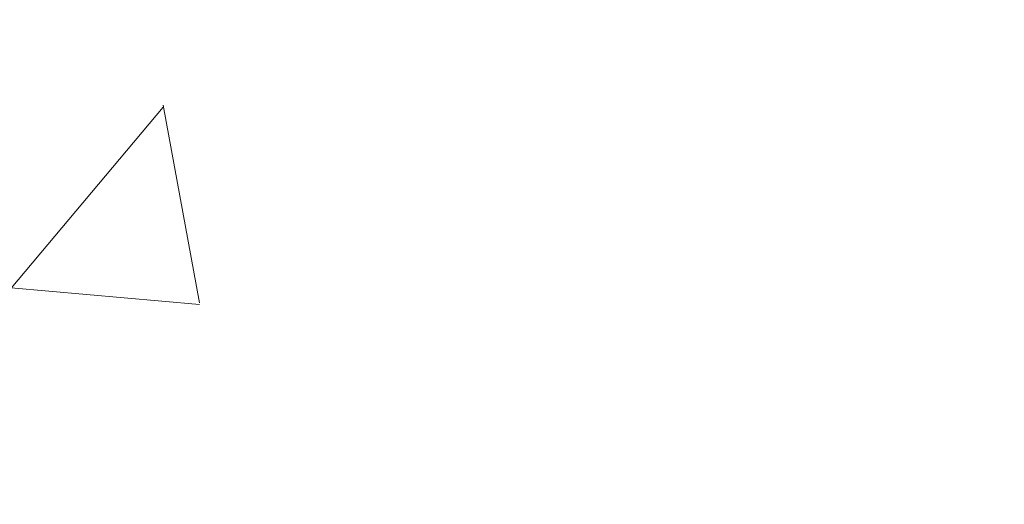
# Model space of a CAD drawing. Header units: millimetres. Extents: x 786 to 42540, y -7760 to 3796.
# Tile 108 of 256: x 21163 to 21290, y -5725 to -5663. Entities that reach past the tile are written whole.
import ezdxf

# ---------------------------------------------------------------- set-up
doc = ezdxf.new("R2010")
doc.units = ezdxf.units.MM
doc.layers.add('A-FLOR-PATT', color=7, linetype='Continuous', lineweight=25)

msp = doc.modelspace()

# ---------------------------------------------------------------- hatches: boundary and pattern name
at = {"layer": 'A-FLOR-PATT', "lineweight": 5}
h = msp.add_hatch(dxfattribs=at)
h.set_pattern_fill('FP_10', color=256, style=0, pattern_type=2)
h.set_pattern_definition([(50, (48694.2, -5700), (291.4942, -25.5022), [30.48, -335.28]), (355, (48694.2, -5700), (-56.389, 305.691), [24.384, -268.224]), (100.451, (48718.5, -5702.12), (235.108, 280.1865), [25.904, -284.944]), (46.184, (48694.2, -5618.72), (433.727, -67.2684), [45.72, -502.92]), (96.636, (48730.35, -5624.33), (379.844, 395.8845), [38.856, -427.416]), (351.184, (48694.2, -5618.7), (379.848, 395.881), [36.576, -402.336]), (21, (48734.85, -5639.04), (242.5828, -163.624), [30.48, -335.28]), (326, (48734.85, -5639.04), (98.883, 294.701), [24.384, -268.224]), (71.451, (48755.06, -5652.68), (341.4672, 131.074), [25.904, -284.944]), (37.5, (48694.21, -5700), (4.9419, 135.28833), [13.411, -251.562, 13.411, -258.877, -269.24]), (37.5, (48694.21, -5700), (4.9419, 135.28833), [-537.261, 13.411, -255.829]), (7.5, (48694.21, -5700), (106.9117, 160.2891), [13.411, -141.834, 13.411, -245.466, -102.616]), (7.5, (48694.21, -5700), (106.9117, 160.2891), [-414.122, 13.411, -89.205]), (327.5, (48603.58, -5700), (216.9455, -9.16625), [13.411, -88.189, 13.411, -303.581, -420.624]), (327.5, (48603.58, -5700), (216.9455, -9.16625), [-418.592, 13.411, -407.213]), (317.5, (48562.94, -5700), (237.0069, 40.6827), [13.411, -118.669, 13.411, -197.104, -298.704]), (317.5, (48562.94, -5700), (237.0069, 40.6827), [-342.595, 13.411, -285.293])])
h.paths.add_polyline_path([(22284.27, -5746), (22284.27, -5618.45), (21296.37, -5627.59), (20634.81, -5627.59), (20634.81, -5746), (21808.48, -5746)])

doc.saveas('drawing.dxf')
